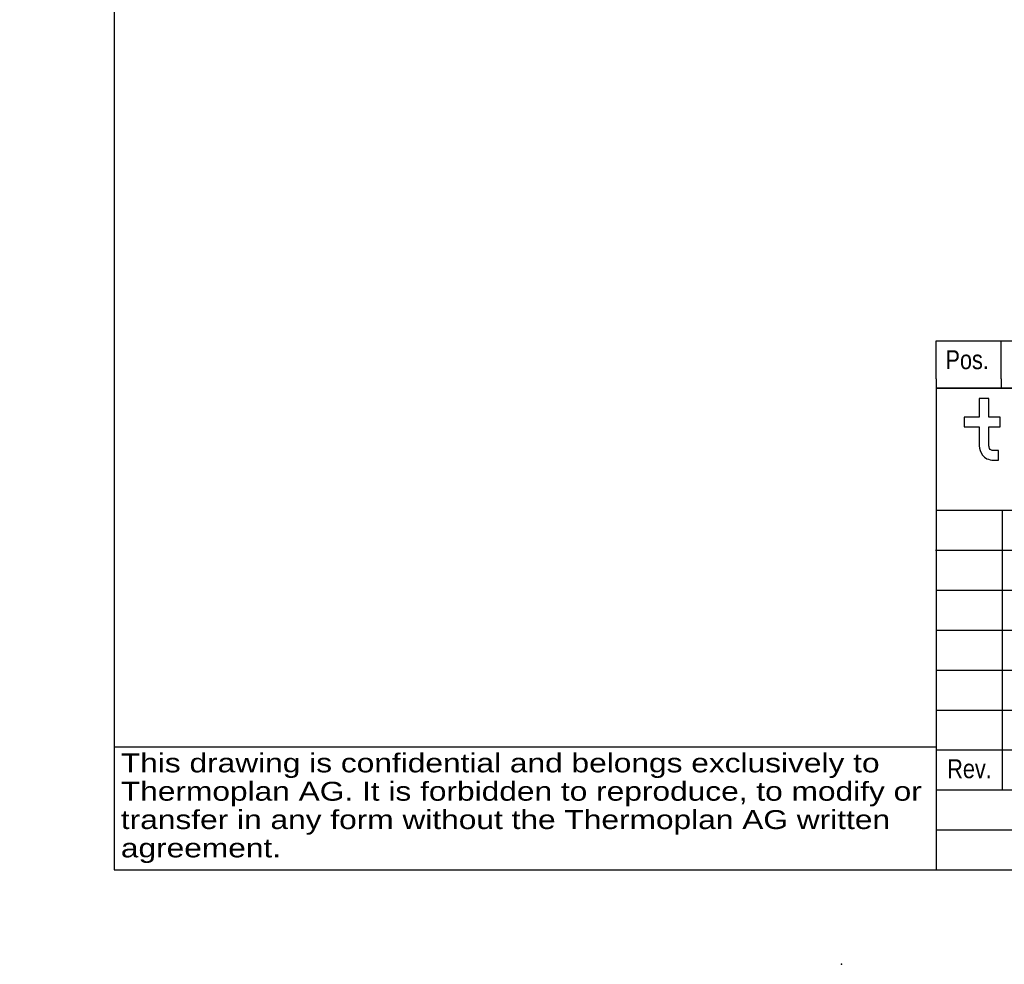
# Model space of a CAD drawing. Header units: millimetres. Extents: x 0 to 287, y 0 to 200.
# Tile 1 of 45: x 0 to 104, y 0 to 100. Entities that reach past the tile are written whole.
import ezdxf
from ezdxf import colors
from ezdxf.entities.mleader import LeaderData, LeaderLine
from ezdxf.math import Vec2, Vec3

# ---------------------------------------------------------------- set-up
doc = ezdxf.new("R2010")
doc.units = ezdxf.units.MM
for name, color, linetype in [('Cartouche', 7, 'Continuous'), ('Défaut', 7, 'Continuous'), ('EBENE_1', 7, 'Continuous'), ('Marges', 7, 'Continuous')]:
    doc.layers.add(name, color=color, linetype=linetype)
doc.styles.add('SEACAD_Arial', font='arial.ttf')

# ---------------------------------------------------------------- blocks, each defined once
blk = doc.blocks.new('_Dot')
at = {"color": 0, "linetype": 'ByBlock', "lineweight": -2}
blk.add_line((-0.5, 0), (-1, 0), dxfattribs=at)
at = {"color": 0, "linetype": 'ByBlock', "const_width": 0.5}
blk.add_lwpolyline([(-0.25, 0, 1), (0.25, 0, 1)], format="xyb", close=True, dxfattribs=at)
blk = doc.blocks.new('SE6')
at = {"layer": 'Défaut', "color": 7, "linetype": 'Continuous'}
blk.add_line((97, 23), (10.01, 23), dxfattribs=at)
at = {"layer": 'Défaut', "insert": (10.71, 22.32), "char_height": 2, "width": 91.9372, "attachment_point": 1, "line_spacing_factor": 0.9, "style": 'SEACAD_Arial'}
blk.add_mtext('{\\fArial|b0||i0||c0|p34;\\C7;\\H2.;\\W1.2;This drawing is confidential and belongs exclusively to \\P}{\\fArial|b0||i0||c0|p34;\\C7;\\H2.;\\W1.2;Thermoplan AG. It is forbidden to reproduce, to modify or \\P}{\\fArial|b0||i0||c0|p34;\\C7;\\H2.;\\W1.2;transfer in any form without the Thermoplan AG written \\P}{\\fArial|b0||i0||c0|p34;\\C7;\\H2.;\\W1.2;agreement.\\P}', dxfattribs=at)
blk = doc.blocks.new('SE5')
at = {"layer": 'Défaut'}
blk.add_blockref('SE6', (0, 0), dxfattribs=at)

msp = doc.modelspace()

# ---------------------------------------------------------------- linework, layer by layer
at = {"layer": 'Cartouche', "color": 7, "linetype": 'Continuous'}
for p, q in [((97.0056, 60.9922), (97.0056, 9.9915)), ((287.0057, 60.9923), (97.0057, 60.9923)), ((97.0056, 48.07), (153.4656, 48.07)), ((104.0177, 48.07), (104.0177, 18.46)), ((96.943, 43.8323), (150.575, 43.8323)), ((97.0056, 39.61), (150.4656, 39.61)), ((97.0056, 35.38), (150.4656, 35.38)), ((97.0056, 31.15), (150.4656, 31.15)), ((97.0056, 26.92), (150.4656, 26.92)), ((97.0056, 22.69), (150.4656, 22.69)), ((97.0056, 18.46), (174.3656, 18.46)), ((97.0056, 14.23), (174.3656, 14.23))]:
    msp.add_line(p, q, dxfattribs=at)
at = {"layer": 'Défaut', "color": 7, "linetype": 'Continuous'}
for p, q in [((97.0056, 61.9923), (97.0056, 65.9923)), ((97.0056, 65.9923), (287.0056, 65.9923)), ((103.9056, 61.9923), (103.9056, 65.9923)), ((97.0056, 61.9923), (97.0056, 60.9923)), ((103.9056, 61.9923), (103.9056, 60.9923)), ((97.0056, 60.9923), (287.0056, 60.9923)), ((97.0056, 60.9923), (287.0056, 60.9923)), ((10, 23), (10, 10)), ((97, 23), (97, 10)), ((10, 10), (97, 10)), ((97.0056, 9.9915), (287.0056, 9.9915))]:
    msp.add_line(p, q, dxfattribs=at)
at = {"layer": 'EBENE_1', "color": 7, "linetype": 'Continuous'}
msp.add_lwpolyline([(103.7938, 56.9069), (103.7938, 57.4118), (103.7938, 57.9168), (103.1938, 57.9168), (102.5938, 57.9168), (102.5938, 58.9112), (102.5938, 59.9057), (102.0889, 59.9057), (101.5841, 59.9057), (101.5841, 58.9112), (101.5841, 57.9168), (100.7817, 57.9168), (99.9794, 57.9168), (99.9794, 57.4118), (99.9794, 56.9069), (100.7817, 56.9069), (101.5841, 56.9069), (101.5841, 55.8973), (101.5841, 54.8877), (101.6036, 54.6478), (101.6644, 54.3942), (101.7703, 54.141), (101.9246, 53.9021), (102.131, 53.6919), (102.3931, 53.5242), (102.5461, 53.4608), (102.7144, 53.4133), (102.8984, 53.3835), (103.0985, 53.3732), (103.3511, 53.3732), (103.6036, 53.3732), (103.6036, 53.8779), (103.6036, 54.3827), (103.3511, 54.3827), (103.0985, 54.3827), (102.9261, 54.4006), (102.807, 54.4478), (102.7282, 54.5143), (102.6766, 54.59), (102.6114, 54.7689), (102.5938, 54.8937), (102.5938, 55.9003), (102.5938, 56.9069), (103.1938, 56.9069), (103.7938, 56.9069)], close=True, dxfattribs=at)
at = {"layer": 'Marges', "color": 7, "linetype": 'Continuous'}
for p, q in [((10, 200), (10, 10)), ((10, 10), (287, 10))]:
    msp.add_line(p, q, dxfattribs=at)
msp.add_point((87, 0), dxfattribs=at)

# ---------------------------------------------------------------- block references
msp.add_blockref('SE5', (0, 0))

# ---------------------------------------------------------------- texts
at = {"layer": 'Défaut', "char_height": 2}
for s, insert, width, attachment_point in [('{\\fArial Narrow|b0||i0||c0|p34;\\C7;\\H2.;\\W1.;Pos.}', (98.0056, 63.9923), 4.9, 4), ('{\\fArial Narrow|b0||i0||c0|p34;\\C7;\\H2.;\\W1.;Pos.}', (98.0056, 63.9923), 4.9, 4), ('{\\fArial Narrow|b0||i0||c0|p34;\\C7;\\H2.;\\W1.;Rev.}', (100.5464, 20.6852), 6.569932, 5)]:
    msp.add_mtext(s, dxfattribs=dict(at, insert=insert, width=width, attachment_point=attachment_point))

# ---------------------------------------------------------------- leaders
at = {"layer": 'Cartouche', "color": 7, "linetype": 'Continuous'}
ml = msp.add_multileader_mtext('Standard', dxfattribs=at)
ml.set_content('{\\pxsm0.9;\\fArial|b0||i0||c0|p34;\\W1.;1 / 1\\P}', color=256)
ml.set_leader_properties()
ml.set_arrow_properties(name='DOT')
ml.build(insert=Vec2(0, 0))
ml.multileader.update_dxf_attribs({"leader_type": 0, "dogleg_length": 0, "arrow_head_size": 2})
ctx = ml.context
ctx.base_point, ctx.char_height, ctx.arrow_head_size, ctx.landing_gap_size = Vec3(276.7181, 12.1471), 2, 2, 0.7
ctx.text_align_type = 1
notes = []
notes.append((ctx, [(0, (0, 0, 0), (0, 0), (1, 0), 1, [])]))
ctx.mtext.insert, ctx.mtext.alignment = Vec3(281.0261, 13.1641), 2
for ctx, leaders in notes:
    for number, flags, end, landing, length, lines in leaders:
        leader = LeaderData()
        leader.index, (leader.has_last_leader_line, leader.has_dogleg_vector, leader.attachment_direction) = number, flags
        leader.last_leader_point, leader.dogleg_vector, leader.dogleg_length = Vec3(end), Vec3(landing), length
        for number, points, colour, breaks in lines:
            line = LeaderLine()
            line.index, line.vertices, line.color, line.breaks = number, Vec3.list(points), colors.encode_raw_color(colour), breaks
            leader.lines.append(line)
        ctx.leaders.append(leader)

doc.saveas('drawing.dxf')
